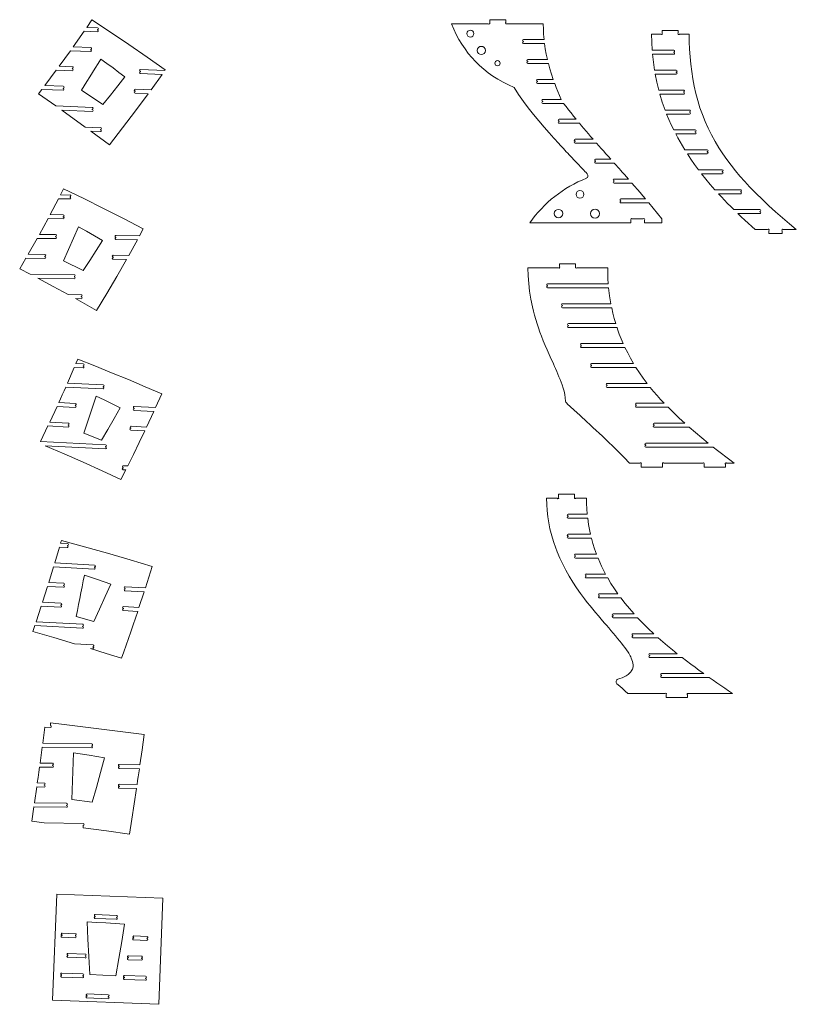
# Model space of a CAD drawing. Header units: millimetres. Extents: x -2409 to 2875, y -3055 to 3274.
# Tile 1 of 2: x -383 to 2540, y -3055 to 653. Entities that reach past the tile are written whole.
import ezdxf

# ---------------------------------------------------------------- set-up
doc = ezdxf.new("R2010")
doc.units = ezdxf.units.MM

msp = doc.modelspace()

# ---------------------------------------------------------------- linework, layer by layer
at = {"color": 7, "linetype": 'Continuous', "lineweight": 15}
for p, q in [((-111, 651.5), (-130.2, 623.4)), ((1380.7, 637.6), (1242.4, 637.6)), ((1386.2, 652.6), (1446.2, 652.6)), ((1386.2, 652.6), (1386.2, 641.2)), ((1446.2, 652.6), (1446.2, 642.2)), ((1587.6, 637.6), (1450.8, 637.6)), ((-140.3, 608.8), (-181.4, 550.5)), ((-140.3, 608.8), (-90.3, 606.8)), ((-89.7, 621.8), (-130.2, 623.4)), ((-90.1, 613.3), (-90, 615.3)), ((2029.9, 597.5), (1995.4, 597.5)), ((2034.8, 612.5), (2034.8, 601.8)), ((2034.8, 612.5), (2094.8, 612.5)), ((2094.8, 612.5), (2094.8, 601.7)), ((2136.8, 597.5), (2099.7, 597.5)), ((1513.2, 577.6), (1590.7, 577.6)), ((1513.2, 569.1), (1513.2, 571.1)), ((1592.4, 562.6), (1513.2, 562.6)), ((-191.8, 535.9), (-115.8, 532.8)), ((-115.2, 547.8), (-181.4, 550.5)), ((-115.6, 539.3), (-115.5, 541.3)), ((2078.7, 537.5), (1997.5, 537.5)), ((1998.6, 522.5), (2078.7, 522.5)), ((2078.7, 529), (2078.7, 531)), ((1529.5, 502.6), (1603.2, 502.6)), ((1529.5, 494.1), (1529.5, 496.1)), ((1606.9, 487.6), (1529.5, 487.6)), ((-245, 463), (-288.8, 404.7)), ((-245, 463), (-185.1, 460.5)), ((-184.5, 475.5), (-234.3, 477.6)), ((-184.8, 467), (-184.7, 469)), ((71.1, 450.1), (153.3, 446.7)), ((71.4, 458.6), (71.3, 456.6)), ((163.6, 461.3), (71.7, 465.1)), ((111.4, 388.4), (153.3, 446.7)), ((163.6, 461.3), (165, 463.3)), ((2087.8, 462.5), (2006.2, 462.5)), ((2008.8, 447.5), (2087.8, 447.5)), ((2087.8, 454), (2087.8, 456)), ((1565.4, 427.6), (1625.2, 427.6)), ((1565.4, 419.1), (1565.4, 421.1)), ((1630.6, 412.6), (1565.4, 412.6)), ((-299.9, 390.2), (-312.3, 374)), ((-312.3, 374), (-246.9, 328)), ((-299.9, 390.2), (-219.8, 386.9)), ((-219.2, 401.9), (-288.8, 404.7)), ((-219.5, 393.4), (-219.4, 395.4)), ((-150.7, 387.1), (-70.1, 333.8)), ((51.3, 375.8), (100.8, 373.8)), ((51.7, 384.3), (51.6, 382.3)), ((111.4, 388.4), (51.9, 390.8)), ((2116.1, 387.5), (2022.2, 387.5)), ((2026.3, 372.5), (2116.1, 372.5)), ((2116.1, 379), (2116.1, 381)), ((1585.5, 352.6), (1655.2, 352.6)), ((1585.5, 344.1), (1585.5, 346.1)), ((1664.3, 337.6), (1585.5, 337.6)), ((-109.3, 322.3), (-246.9, 328)), ((-224.5, 312), (-136.4, 248.4)), ((-224.5, 312), (-109.9, 307.3)), ((-109.6, 313.8), (-109.5, 315.8)), ((2137.9, 312.5), (2046.1, 312.5)), ((2051.9, 297.5), (2137.9, 297.5)), ((2137.9, 304), (2137.9, 306)), ((1647.5, 277.6), (1711.1, 277.6)), ((1647.5, 269.1), (1647.5, 271.1)), ((1723.4, 262.6), (1647.5, 262.6)), ((-78.5, 246), (-136.4, 248.4)), ((-114.7, 232.5), (-45.3, 181)), ((-114.7, 232.5), (-79.1, 231)), ((-78.8, 237.5), (-78.8, 239.5)), ((2159.4, 237.5), (2078.6, 237.5)), ((2086.2, 222.5), (2159.4, 222.5)), ((2159.4, 229), (2159.4, 231)), ((1707.7, 202.6), (1774.8, 202.6)), ((1707.7, 194.1), (1707.7, 196.1)), ((1788, 187.6), (1707.7, 187.6)), ((2204.8, 162.5), (2120.4, 162.5)), ((2204.8, 154), (2204.8, 156)), ((1784.4, 127.6), (1841.3, 127.6)), ((1784.4, 119.1), (1784.4, 121.1)), ((1854.7, 112.6), (1784.4, 112.6)), ((2129.9, 147.5), (2204.8, 147.5)), ((2261.3, 87.5), (2171.9, 87.5)), ((2261.3, 79), (2261.3, 81)), ((1854.3, 52.6), (1908, 52.6)), ((1854.3, 44.1), (1854.3, 46.1)), ((1921.1, 37.6), (1854.3, 37.6)), ((2183.4, 72.5), (2261.3, 72.5)), ((-217.5, 16.2), (-229.3, -7)), ((2330.6, 12.5), (2233.5, 12.5)), ((2330.6, 4), (2330.6, 6)), ((-237, -21.9), (-268.3, -81.5)), ((-237, -21.9), (-193.4, -22.4)), ((-193.2, -7.5), (-229.3, -7)), ((-193.3, -15.9), (-193.3, -14)), ((1879.8, -22.4), (1972.7, -22.4)), ((1879.8, -30.9), (1879.8, -28.9)), ((2247, -2.5), (2330.6, -2.5)), ((1985.3, -37.4), (1879.8, -37.4)), ((2402.9, -62.5), (2304.9, -62.5)), ((2402.9, -71), (2402.9, -69)), ((-276.3, -96.4), (-218.9, -97.1)), ((-218.8, -82.1), (-268.3, -81.5)), ((-218.9, -90.6), (-218.8, -88.6)), ((1917.6, -112.4), (1917.6, -101.8)), ((1922.4, -97.4), (1963.7, -97.4)), ((1968.5, -101.8), (1968.5, -112.4)), ((2034.2, -112.4), (2034.2, -97.4)), ((2320.3, -77.5), (2402.9, -77.5)), ((-161.4, -127.1), (-217.8, -255.5)), ((68.2, -160.8), (81.9, -135.3)), ((1536.7, -112.4), (1917.6, -112.4)), ((1968.5, -112.4), (2034.2, -112.4)), ((2432.1, -137.5), (2385.5, -137.5)), ((2436.9, -152.5), (2436.9, -141.9)), ((2486.9, -142.6), (2486.9, -152.5)), ((2539.9, -137.5), (2491, -137.5)), ((-317.1, -170.9), (-350.9, -230.5)), ((-317.1, -170.9), (-247.6, -171.8)), ((-247.5, -156.8), (-308.8, -156)), ((-247.6, -165.3), (-247.5, -163.3)), ((-20.6, -174.6), (60.2, -175.7)), ((-20.5, -166.1), (-20.5, -168.1)), ((68.2, -160.8), (-20.4, -159.6)), ((27.3, -235.2), (60.2, -175.7)), ((2436.9, -152.5), (2486.9, -152.5)), ((-359.5, -245.4), (-382.8, -285.2)), ((-359.5, -245.4), (-287.9, -246.3)), ((-287.7, -231.3), (-350.9, -230.5)), ((-287.8, -239.8), (-287.8, -237.8)), ((-217.8, -255.5), (-144.4, -291.3)), ((-31.4, -249.5), (19, -250.1)), ((-31.3, -241), (-31.3, -243)), ((27.3, -235.2), (-31.2, -234.5)), ((-382.8, -285.2), (-343.7, -305.6)), ((1644.5, -281.8), (1530.1, -281.8)), ((1649.2, -266.8), (1649.2, -277.3)), ((1649.2, -266.8), (1709.2, -266.8)), ((1709.2, -266.8), (1709.2, -277.5)), ((1830.1, -281.8), (1714, -281.8)), ((-177.1, -307.7), (-343.7, -305.6)), ((-314.5, -320.9), (-177.3, -322.7)), ((-177.2, -316.2), (-177.2, -314.2)), ((1832.4, -341.8), (1603.9, -341.8)), ((1603.9, -348.3), (1603.9, -350.3)), ((1603.9, -356.8), (1833.7, -356.8)), ((-151.2, -383), (-200.5, -382.4)), ((-172.6, -397.7), (-93.6, -442)), ((-172.6, -397.7), (-151.4, -398)), ((-151.3, -391.5), (-151.3, -389.5)), ((1842.2, -416.8), (1659.4, -416.8)), ((1659.4, -423.3), (1659.4, -425.3)), ((1659.4, -431.8), (1845.1, -431.8)), ((1860.4, -491.8), (1682.6, -491.8)), ((1682.6, -498.3), (1682.6, -500.3)), ((1682.6, -506.8), (1865.2, -506.8)), ((1888.3, -566.8), (1730.8, -566.8)), ((1730.8, -573.3), (1730.8, -575.3)), ((1730.8, -581.8), (1895.2, -581.8)), ((-164.6, -625.5), (-171.6, -642.3)), ((-177.8, -657), (-203.1, -715.8)), ((-177.8, -657), (-144.4, -658.7)), ((-143.6, -643.7), (-171.6, -642.3)), ((-144.1, -652.2), (-144, -650.2)), ((1927.3, -641.8), (1769.4, -641.8)), ((1769.4, -648.3), (1769.4, -650.3)), ((1769.4, -656.8), (1936.6, -656.8)), ((-209.5, -730.5), (-69.3, -737.6)), ((-68.5, -722.6), (-203.1, -715.8)), ((-69, -731.1), (-68.9, -729.1)), ((1978.5, -716.8), (1828.1, -716.8)), ((1828.1, -723.3), (1828.1, -725.3)), ((1828.1, -731.8), (1990.3, -731.8)), ((-94.9, -764.8), (-141.2, -904.2)), ((128.6, -807.7), (151.8, -756.2)), ((-242.4, -803.9), (-269.6, -862.6)), ((-242.4, -803.9), (-173.8, -807.4)), ((-173.1, -792.4), (-235.7, -789.2)), ((-173.5, -800.9), (-173.4, -798.9)), ((48, -810.2), (47.9, -812.2)), ((128.6, -807.7), (48.3, -803.7)), ((2042.8, -791.8), (1937.8, -791.8)), ((1937.8, -798.3), (1937.8, -800.3)), ((1937.8, -806.8), (2057.2, -806.8)), ((47.6, -818.6), (122, -822.4)), ((94.8, -881.1), (122, -822.4)), ((-276.5, -877.3), (-304.7, -935.9)), ((-276.5, -877.3), (-200.7, -881.1)), ((-200, -866.1), (-269.6, -862.6)), ((-200.4, -874.6), (-200.3, -872.6)), ((35.7, -884.6), (35.6, -886.6)), ((94.8, -881.1), (36, -878.1)), ((2119.9, -866.8), (2004.4, -866.8)), ((2004.4, -873.3), (2004.4, -875.3)), ((2004.4, -881.8), (2136.8, -881.8)), ((-141.2, -904.2), (-75.5, -930.6)), ((35.3, -893.1), (87.9, -895.8)), ((-59.4, -948.4), (-304.7, -935.9)), ((-287.3, -951.8), (-60.2, -963.4)), ((-59.9, -956.9), (-59.8, -954.9)), ((2208.7, -941.8), (1973.4, -941.8)), ((1973.4, -948.3), (1973.4, -950.3)), ((1973.4, -956.8), (2227.6, -956.8)), ((6.7, -1033.3), (6.6, -1035.3)), ((23.6, -1027.7), (7.1, -1026.9)), ((1951.8, -1016.8), (1912.2, -1016.8)), ((1956.6, -1031.8), (1956.6, -1021.2)), ((1956.6, -1031.8), (2036.6, -1031.8)), ((2036.6, -1020.5), (2036.6, -1031.8)), ((2187.9, -1016.8), (2042, -1016.8)), ((2193, -1031.8), (2193, -1020.9)), ((2193, -1031.8), (2273, -1031.8)), ((2273, -1021.6), (2273, -1031.8)), ((2306.3, -1016.8), (2277.4, -1016.8)), ((-2.2, -1078.4), (16.2, -1042.3)), ((6.3, -1041.8), (16.2, -1042.3)), ((1645.5, -1134.6), (1645.5, -1146)), ((1645.5, -1134.6), (1705.5, -1134.6)), ((1705.5, -1134.6), (1705.5, -1145.1)), ((1640, -1149.6), (1600.4, -1149.6)), ((1750.4, -1149.6), (1710.2, -1149.6)), ((1753.2, -1209.6), (1681.1, -1209.6)), ((1681.1, -1216.1), (1681.1, -1218.1)), ((1681.1, -1224.6), (1754.9, -1224.6)), ((1765.4, -1284.6), (1681.1, -1284.6)), ((1681.1, -1291.1), (1681.1, -1293.1)), ((-233.4, -1333.6), (-250.9, -1392.7)), ((-233.4, -1333.6), (-203.6, -1335.3)), ((-226.1, -1308.5), (-229.1, -1318.8)), ((-202.8, -1320.3), (-229.1, -1318.8)), ((-203.3, -1328.8), (-203.2, -1326.8)), ((1681.1, -1299.6), (1769.1, -1299.6)), ((1788, -1359.6), (1708.7, -1359.6)), ((1708.7, -1366.1), (1708.7, -1368.1)), ((-255.4, -1407.5), (-273.5, -1466.6)), ((-255.4, -1407.5), (-101.9, -1416)), ((-101.1, -1401.1), (-250.9, -1392.7)), ((-101.5, -1409.5), (-101.4, -1407.5)), ((1708.7, -1374.6), (1793.8, -1374.6)), ((1822, -1434.6), (1748.7, -1434.6)), ((1748.7, -1441.1), (1748.7, -1443.1)), ((-278.1, -1481.4), (-296.8, -1540.4)), ((-278.1, -1481.4), (-218.1, -1484.7)), ((-217.3, -1469.7), (-273.5, -1466.6)), ((-217.7, -1478.2), (-217.6, -1476.2)), ((90.2, -1486.8), (14, -1482.6)), ((1748.7, -1449.6), (1830.3, -1449.6)), ((13.2, -1497.5), (85.4, -1501.6)), ((13.7, -1489.1), (13.6, -1491.1)), ((66.1, -1560.6), (85.4, -1501.6)), ((1868.7, -1509.6), (1798.6, -1509.6)), ((1798.6, -1516.1), (1798.6, -1518.1)), ((-301.5, -1555.2), (-320.9, -1614.2)), ((-301.5, -1555.2), (-228.5, -1559.2)), ((-227.6, -1544.2), (-296.8, -1540.4)), ((-228.1, -1552.7), (-228, -1550.7)), ((1798.6, -1524.6), (1879.7, -1524.6)), ((6.8, -1572.3), (61.2, -1575.3)), ((7.3, -1563.8), (7.2, -1565.8)), ((66.1, -1560.6), (7.7, -1557.3)), ((1929.1, -1584.6), (1850.2, -1584.6)), ((1850.2, -1591.1), (1850.2, -1593.1)), ((-325.8, -1628.9), (-333.3, -1651.1)), ((-325.8, -1628.9), (-146.5, -1638.9)), ((-145.7, -1623.9), (-320.9, -1614.2)), ((-170, -1594.6), (-104.4, -1613.3)), ((-146.1, -1632.4), (-146, -1630.4)), ((1850.2, -1599.6), (1942.8, -1599.6)), ((2003.5, -1659.6), (1925.1, -1659.6)), ((1925.1, -1666.1), (1925.1, -1668.1)), ((-106.5, -1701.2), (-176.3, -1697.3)), ((1925.1, -1674.6), (2020, -1674.6)), ((-115.9, -1715.7), (-107.3, -1716.2)), ((-107, -1709.7), (-106.8, -1707.7)), ((2091.5, -1734.6), (1988.2, -1734.6)), ((1988.2, -1741.1), (1988.2, -1743.1)), ((1988.2, -1749.6), (2110.6, -1749.6)), ((2191.3, -1809.6), (2033, -1809.6)), ((2033, -1816.1), (2033, -1818.1)), ((2033, -1824.6), (2212.4, -1824.6)), ((2045.4, -1884.6), (1905.7, -1884.6)), ((2050.5, -1899.6), (2050.5, -1888.6)), ((2130.5, -1889.9), (2130.5, -1899.6)), ((2299.5, -1884.6), (2134.2, -1884.6)), ((2050.5, -1899.6), (2130.5, -1899.6)), ((-267.1, -2005.6), (-267, -1995.4)), ((-288.5, -2011.7), (-296.3, -2071.6)), ((-288.5, -2011.7), (-267.3, -2012.1)), ((-111.7, -2074.7), (-296.3, -2071.6)), ((-298.2, -2086.5), (-306.2, -2146.4)), ((-298.2, -2086.5), (-111.9, -2089.7)), ((-111.8, -2083.2), (-111.8, -2081.2)), ((-258.8, -2147.2), (-306.2, -2146.4)), ((-308.3, -2161.4), (-259, -2162.2)), ((-258.9, -2155.7), (-258.9, -2153.7)), ((-8.4, -2166.5), (67.7, -2167.8)), ((-8.2, -2158), (-8.3, -2160)), ((69.9, -2152.8), (-8.1, -2151.5)), ((-290, -2221.7), (-316.5, -2221.2)), ((-318.6, -2236.2), (-327.2, -2296.1)), ((-318.6, -2236.2), (-290.3, -2236.7)), ((-290.2, -2230.2), (-290.2, -2228.2)), ((-7.8, -2241.5), (56.7, -2242.6)), ((-7.6, -2233), (-7.7, -2235)), ((58.9, -2227.6), (-7.5, -2226.5)), ((-206.6, -2298.1), (-327.2, -2296.1)), ((-186.4, -2283.9), (-110.3, -2294.2)), ((-329.4, -2311), (-337.5, -2365.9)), ((-329.4, -2311), (-206.9, -2313.1)), ((-206.7, -2306.6), (-206.7, -2304.6)), ((-337.5, -2365.9), (-291, -2371.7)), ((-143.6, -2374.2), (-291, -2371.7)), ((-143.8, -2390.6), (-143.7, -2380.7)), ((-258.9, -3039.5), (-243.6, -2639.8)), ((-243.6, -2639.8), (156.1, -2655.2)), ((156.1, -2655.2), (140.8, -3054.9)), ((-98.9, -2731.8), (-18.9, -2734.9)), ((-98.6, -2723.4), (-98.6, -2725.4)), ((-18.4, -2719.9), (-98.3, -2716.9)), ((-18.7, -2728.4), (-18.6, -2726.4)), ((-223.7, -2802.1), (-173.7, -2804)), ((-223.3, -2793.6), (-223.4, -2795.6)), ((-173.1, -2789), (-223.1, -2787.1)), ((-173.4, -2797.5), (-173.4, -2795.5)), ((46, -2812.5), (96, -2814.4)), ((46.3, -2804), (46.3, -2806)), ((96.6, -2799.4), (46.6, -2797.5)), ((96.2, -2807.9), (96.3, -2805.9)), ((-201.8, -2878), (-136.1, -2880.5)), ((-201.5, -2869.5), (-201.6, -2871.5)), ((-135.5, -2865.5), (-201.3, -2863)), ((-135.9, -2874), (-135.8, -2872)), ((25.8, -2886.8), (75.8, -2888.7)), ((26.2, -2878.3), (26.1, -2880.3)), ((76.4, -2873.7), (26.4, -2871.8)), ((76, -2882.2), (76.1, -2880.2)), ((-225.5, -2952.1), (-145.5, -2955.2)), ((-225.2, -2943.7), (-225.2, -2945.6)), ((-145, -2940.2), (-224.9, -2937.2)), ((-145.3, -2948.7), (-145.2, -2946.7)), ((10.7, -2961.2), (90.6, -2964.3)), ((11, -2952.7), (11, -2954.7)), ((91.2, -2949.3), (11.3, -2946.2)), ((90.9, -2957.8), (91, -2955.8)), ((140.8, -3054.9), (-258.9, -3039.5)), ((-129.8, -3030.9), (-49.8, -3034)), ((-129.4, -3022.4), (-129.5, -3024.4)), ((-49.3, -3019), (-129.2, -3015.9)), ((-49.6, -3027.5), (-49.5, -3025.5))]:
    msp.add_line(p, q, dxfattribs=at)
at = {"color": 7, "linetype": 'Continuous', "lineweight": 15, "flags": 128}
for points in [[(165, 463.3), (96.6, 511.4), (27.9, 558.8), (-41.4, 605.5), (-111, 651.5)], [(1242.4, 637.6), (1250.8, 617.1), (1260.1, 597.3), (1270.3, 578.3), (1281.3, 559.9), (1293.1, 542.3), (1305.6, 525.8), (1318.8, 509.9), (1332.9, 494.8), (1347.7, 480.3), (1363.8, 466.3), (1380.6, 453.1), (1398.3, 440.5), (1416.9, 428.7), (1436.3, 417.7), (1456.5, 407.4), (1477.6, 397.8)], [(1590.7, 577.6), (1589, 597.5), (1588, 617.5), (1587.6, 637.6)], [(1995.4, 597.5), (1995.9, 567.4), (1997.5, 537.5)], [(2539.9, -137.5), (2513.8, -115.8), (2487.8, -93.6), (2462.2, -71.1), (2436.9, -48.3), (2412.2, -25), (2387.8, -1.1), (2363.8, 23.5), (2345.8, 43), (2328, 63.2), (2311.1, 83.4), (2294.4, 104.5), (2278.6, 125.6), (2263.3, 147.6), (2248.9, 169.8), (2234.4, 194.1), (2220.9, 218.6), (2208.4, 243.7), (2197, 269.3), (2186.7, 295.1), (2177.4, 321.3), (2169.2, 347.8), (2162, 374.8), (2155.8, 401.8), (2150.5, 429.5), (2146.2, 457), (2142.7, 485.2), (2140.1, 512.9), (2138.2, 541.2), (2137.2, 569.2), (2136.8, 597.5)], [(1603.2, 502.6), (1599, 522.5), (1595.3, 542.5), (1592.4, 562.6)], [(-191.8, 535.9), (-213, 506.6), (-234.3, 477.6)], [(1998.6, 522.5), (2000.7, 502.4), (2003.2, 482.5), (2006.2, 462.5)], [(-76.9, 504.4), (-87.7, 487.1), (-98.3, 470.2), (-108.6, 453.7), (-119.1, 437.1), (-129.8, 420.1), (-140.4, 403.4), (-150.7, 387.1)], [(13.3, 437.2), (-9.3, 454.3), (-31.6, 471.1), (-54.4, 487.9), (-76.9, 504.4)], [(1625.2, 427.6), (1618.5, 447.5), (1612.4, 467.6), (1606.9, 487.6)], [(2008.8, 447.5), (2014.9, 417.3), (2022.2, 387.5)], [(-70.1, 333.8), (-41.5, 368.6), (-13.7, 403.1), (13.3, 437.2)], [(1655.2, 352.6), (1648.7, 367.4), (1642.5, 382.3), (1636.3, 397.7), (1630.6, 412.6)], [(-45.3, 181), (4.3, 245), (52.8, 308.9), (100.8, 373.8)], [(1477.6, 397.8), (1494.5, 371.2), (1512.6, 345.2), (1531.1, 320.2), (1550.7, 295.3), (1570.5, 271.3), (1590.8, 247.5), (1609.2, 226.6), (1627.7, 206.1), (1646.1, 186), (1651.6, 179.9), (1657.4, 173.7), (1663.2, 167.5), (1668.7, 161.6), (1674.3, 155.6), (1679.8, 149.7), (1685.3, 143.9), (1691.2, 137.6), (1694.1, 134.5), (1697.2, 131.2), (1700.5, 127.7), (1703.9, 124.1), (1706.7, 121.1), (1709.3, 118.4), (1713, 114.4), (1717.5, 109.6), (1722.5, 104.4), (1726.8, 99.8), (1731.2, 95.1), (1734.9, 91.2), (1739.8, 86.1), (1744.3, 81.3), (1748.5, 76.7), (1753.3, 71.6)], [(2026.3, 372.5), (2035.6, 342.3), (2046.1, 312.5)], [(1711.1, 277.6), (1701.6, 289.2), (1692, 301.4), (1682.8, 313.2), (1673.4, 325.4), (1664.3, 337.6)], [(2051.9, 297.5), (2060.3, 277.1), (2069.2, 257.2), (2078.6, 237.5)], [(1774.8, 202.6), (1765.9, 212.8), (1757.3, 222.7), (1748.9, 232.5), (1740.2, 242.7), (1731.8, 252.6), (1723.4, 262.6)], [(2086.2, 222.5), (2094.3, 207.4), (2102.6, 192.3), (2111.4, 177.3), (2120.4, 162.5)], [(1841.3, 127.6), (1832.5, 137.5), (1823.3, 147.7), (1814, 158.2), (1805.5, 167.8), (1797, 177.4), (1788, 187.6)], [(1908, 52.6), (1900.3, 61.3), (1893.3, 69.3), (1885.8, 77.7), (1877.9, 86.5), (1874.3, 90.6), (1870.8, 94.5), (1867.2, 98.7), (1863.2, 103.1), (1859.1, 107.7), (1854.7, 112.6)], [(2129.9, 147.5), (2143.4, 127.1), (2157.3, 107.3), (2171.9, 87.5)], [(1972.7, -22.4), (1962.6, -10.4), (1952.1, 1.8), (1942, 13.6), (1931.5, 25.7), (1921.1, 37.6)], [(2183.4, 72.5), (2199.7, 52.1), (2216.3, 32.2), (2233.5, 12.5)], [(81.9, -135.3), (7.8, -96.3), (-67, -58), (-141.9, -20.6), (-217.5, 16.2)], [(2247, -2.5), (2258.2, -14.7), (2269.7, -26.8), (2281.5, -39.1), (2293.1, -50.7), (2304.9, -62.5)], [(2034.2, -97.4), (2018, -77.1), (2001.7, -57.1), (1985.3, -37.4)], [(-276.3, -96.4), (-292.4, -126.2), (-308.8, -156)], [(2320.3, -77.5), (2333, -89.6), (2346, -101.7), (2359.3, -114), (2372.3, -125.7), (2385.5, -137.5)], [(-71.1, -179), (-101.5, -161.1), (-131.6, -143.8), (-161.4, -127.1)], [(-144.4, -291.3), (-119.3, -253.6), (-94.8, -216.2), (-71.1, -179)], [(-93.6, -442), (-55.3, -378.5), (-17.7, -314.5), (19, -250.1)], [(1530.1, -281.8), (1530.8, -311.5), (1532.8, -341), (1536.1, -370.2), (1540.8, -399.3), (1546.7, -428.2), (1550.6, -444.4), (1554.8, -460.4), (1559.5, -476.4), (1564.4, -492.2), (1569.7, -508.2), (1575.2, -523.7), (1581.2, -539.5), (1587.8, -556.5), (1595, -573.9), (1602.3, -590.9), (1609.7, -607.7), (1613.7, -616.7), (1617.5, -625.2), (1621.8, -634.7), (1625.8, -643.5), (1630, -652.9), (1633.7, -661.3), (1638.3, -671.7), (1642.6, -681.8), (1646.8, -691.7), (1651, -702.2), (1655, -712.5), (1658.6, -722.7), (1662.4, -734.5), (1665.8, -746.7), (1668.5, -758.7), (1670.4, -771), (1671.3, -783.5)], [(1832.4, -341.8), (1831.1, -322), (1830.4, -302), (1830.1, -281.8)], [(-314.5, -320.9), (-257.3, -351.5), (-200.5, -382.4)], [(1842.2, -416.8), (1837.3, -387), (1833.7, -356.8)], [(1860.4, -491.8), (1854.7, -472), (1849.6, -451.9), (1845.1, -431.8)], [(1888.3, -566.8), (1880.8, -549.2), (1873.8, -531.4), (1867.4, -513.3), (1865.2, -506.8)], [(1927.3, -641.8), (1916.1, -622.5), (1905.3, -602.3), (1895.2, -581.8)], [(151.8, -756.2), (89.3, -729.3), (26.1, -702.6), (-37.2, -676.5), (-100.5, -650.9), (-164.6, -625.5)], [(1978.5, -716.8), (1963.8, -697.1), (1949.9, -677.3), (1936.6, -656.8)], [(-209.5, -730.5), (-216, -745.2), (-222.6, -759.9), (-229.1, -774.5), (-235.7, -789.2)], [(2042.8, -791.8), (2029.2, -777.2), (2016.1, -762.5), (2003, -747.2), (1990.3, -731.8)], [(-4.2, -808.6), (-34.7, -793.4), (-64.9, -778.8), (-94.9, -764.8)], [(-75.5, -930.6), (-51, -889.9), (-27.2, -849.2), (-4.2, -808.6)], [(1674.5, -790.7), (1680.4, -796.1), (1687.1, -802.1), (1692.5, -807.1), (1699.9, -813.8), (1705.6, -819), (1712.1, -824.9), (1717.9, -830.2), (1722.4, -834.4), (1727.3, -838.9), (1732.1, -843.2), (1736.5, -847.3), (1741.6, -852), (1746.6, -856.5), (1751.4, -861), (1763.1, -871.7), (1774.7, -882.5), (1786.7, -893.7), (1798.2, -904.5), (1810, -915.6), (1830.7, -935.4), (1851.5, -955.6), (1871.8, -975.7), (1892.1, -996.1), (1912.2, -1016.8)], [(2119.9, -866.8), (2098.6, -847.3), (2077.4, -827), (2057.2, -806.8)], [(2208.7, -941.8), (2184.4, -922.2), (2160.5, -902.2), (2136.8, -881.8)], [(23.6, -1027.7), (45.3, -984), (66.8, -939.8), (87.9, -895.8)], [(-287.3, -951.8), (-215.4, -982.6), (-144.2, -1013.9), (-72.8, -1045.9), (-2.2, -1078.4)], [(2306.3, -1016.8), (2290.3, -1004.9), (2274.6, -993.1), (2258.9, -981.1), (2243.1, -969), (2227.6, -956.8)], [(1600.4, -1149.6), (1600.9, -1172.8), (1602.4, -1195.9), (1604.8, -1218.8), (1608.3, -1241.6), (1612.8, -1264.1), (1617, -1281.8), (1621.8, -1299.3), (1627.2, -1316.6), (1633.2, -1333.9), (1639.8, -1351.1), (1649.8, -1374.5), (1660.9, -1398), (1672.7, -1420.4), (1685.6, -1443), (1699, -1464.8), (1713.2, -1486.3), (1728, -1507.4), (1743.4, -1528.2), (1753.3, -1541.3), (1763.6, -1554.3), (1774, -1567.2), (1784.4, -1579.8), (1795.1, -1592.5), (1805.8, -1605.2), (1816.7, -1617.9), (1825.2, -1627.7), (1833.8, -1637.6), (1842.3, -1647.5), (1850.8, -1657.3), (1859.2, -1667.2), (1867.6, -1677.2), (1875.8, -1687.2), (1882.4, -1695.3), (1888.8, -1703.6), (1895, -1711.8), (1901, -1720.2), (1906.6, -1728.8), (1909.4, -1733.2), (1912, -1737.6), (1914.5, -1742.2), (1916.9, -1746.7), (1919, -1751.4), (1921.5, -1757.6), (1923.5, -1763.6), (1924.9, -1770.1), (1925.6, -1776.4), (1925.5, -1782.8), (1924.3, -1789.2), (1922.9, -1793.2), (1921.1, -1797), (1918.7, -1800.8), (1916.9, -1803.2), (1914.8, -1805.6), (1912.5, -1808), (1909.9, -1810.2), (1906.7, -1812.8), (1903.2, -1815.3), (1899.3, -1817.7), (1891.9, -1821.7), (1884.1, -1825.2), (1876.1, -1828.3), (1868.5, -1830.9)], [(1753.2, -1209.6), (1751.6, -1189.7), (1750.7, -1169.7), (1750.4, -1149.6)], [(1765.4, -1284.6), (1762.8, -1272.8), (1758.4, -1248.8), (1754.9, -1224.6)], [(115.7, -1405.8), (32.3, -1381.1), (-52.4, -1356.7), (-138.6, -1332.5), (-226.1, -1308.5)], [(1788, -1359.6), (1781, -1339.9), (1774.7, -1319.9), (1769.1, -1299.6)], [(90.2, -1486.8), (103, -1446.5), (115.7, -1405.8)], [(1822, -1434.6), (1814.3, -1419.7), (1807.1, -1404.8), (1800.2, -1389.8), (1793.8, -1374.6)], [(-139.1, -1438.6), (-143.5, -1460.2), (-148, -1482.4), (-152.5, -1505.1), (-156.9, -1527.2), (-161.2, -1549.1), (-165.6, -1571.5), (-170, -1594.6)], [(-40, -1472.6), (-89.7, -1455), (-139.1, -1438.6)], [(-104.4, -1613.3), (-82.2, -1566.4), (-60.7, -1519.5), (-40, -1472.6)], [(1868.7, -1509.6), (1855.3, -1490), (1842.3, -1469.9), (1830.3, -1449.6)], [(1929.1, -1584.6), (1912, -1565.1), (1895.6, -1545.1), (1879.7, -1524.6)], [(0.1, -1751.9), (8.9, -1727.2), (17.8, -1702.3), (26.6, -1677.2), (35.3, -1651.9), (44, -1626.5), (52.7, -1600.9), (61.2, -1575.3)], [(2003.5, -1659.6), (1982.9, -1640.2), (1962.6, -1620.1), (1942.8, -1599.6)], [(-333.3, -1651.1), (-254.2, -1674.1), (-176.3, -1697.3)], [(2091.5, -1734.6), (2073.4, -1720), (2055.4, -1705.1), (2037.6, -1690), (2020, -1674.6)], [(-115.9, -1715.7), (-57.6, -1733.7), (0.1, -1751.9)], [(2191.3, -1809.6), (2174.9, -1797.8), (2158.7, -1785.9), (2142.6, -1774), (2126.5, -1761.9), (2110.6, -1749.6)], [(1865, -1847.9), (1875.2, -1857), (1885.3, -1866), (1895.5, -1875.3), (1905.7, -1884.6)], [(2299.5, -1884.6), (2284.8, -1874.6), (2270.5, -1864.9), (2255.7, -1854.8), (2241.3, -1844.8), (2226.8, -1834.7), (2212.4, -1824.6)], [(85.9, -2039.2), (36, -2032.7), (-14.2, -2026.3), (-65, -2019.9), (-115.6, -2013.7), (-165.6, -2007.6), (-216.1, -2001.5), (-267, -1995.4)], [(69.9, -2152.8), (77.9, -2096.4), (85.9, -2039.2)], [(-179.9, -2107.6), (-181.4, -2142.5), (-182.9, -2177.8), (-184.2, -2213.1), (-185.3, -2248.2), (-186.4, -2283.9)], [(-63.4, -2126.7), (-121.6, -2116.6), (-179.9, -2107.6)], [(-110.3, -2294.2), (-93.9, -2238.4), (-78.3, -2182.6), (-63.4, -2126.7)], [(-308.3, -2161.4), (-310.9, -2180.8), (-313.7, -2201.1), (-316.5, -2221.2)], [(58.9, -2227.6), (61.1, -2212.7), (63.3, -2197.8), (65.5, -2182.8), (67.7, -2167.8)], [(29.9, -2414), (38.9, -2357.7), (47.8, -2300.6), (56.7, -2242.6)], [(-143.8, -2390.6), (-56.4, -2402.2), (29.9, -2414)], [(-128.8, -2744.5), (-93.5, -2746.3), (-58.8, -2748.3), (-23.6, -2750.7), (11.2, -2753.3)], [(-119.5, -2942.1), (-123.2, -2875.4), (-126.3, -2809.5), (-128.8, -2744.5)], [(11.2, -2753.3), (1, -2818), (-10, -2882.8), (-21.6, -2947.9)], [(-21.6, -2947.9), (-70.4, -2945.2), (-119.5, -2942.1)]]:
    msp.add_lwpolyline(points, dxfattribs=at)
at = {"color": 7, "linetype": 'Continuous', "lineweight": 15}
for centre, radius in [((1313.5, 600.3), 13), ((1354.5, 536.7), 15.6), ((1415.3, 488.7), 9.89), ((1725.8, -5), 14.8), ((1645.1, -77.6), 16), ((1782.4, -77.6), 17.1)]:
    msp.add_circle(centre, radius, dxfattribs=at)
for centre, radius, start, end in [((1383.4, 639.4), 3.25, 213.05, 33.05), ((1448.5, 639.9), 3.25, 135.4657, 315.4657), ((-90.2, 610), 3.25, 267.6615, 87.6615), ((-89.9, 618.5), 3.25, 267.6615, 87.6615), ((2032.4, 599.7), 3.25, 221.7293, 41.7293), ((2097.3, 599.6), 3.25, 139.1176, 319.1176), ((1513.2, 574.4), 3.25, 90, 270), ((1513.2, 565.9), 3.25, 90, 270), ((-115.7, 536), 3.25, 267.6615, 87.6615), ((-115.4, 544.5), 3.25, 267.6615, 87.6615), ((2078.7, 534.2), 3.25, 270, 90), ((2078.7, 525.7), 3.25, 270, 90), ((1529.5, 499.4), 3.25, 90, 270), ((1529.5, 490.9), 3.25, 90, 270), ((-185, 463.8), 3.25, 267.6615, 87.6615), ((-184.6, 472.3), 3.25, 267.6615, 87.6615), ((71.2, 453.3), 3.25, 87.6615, 267.6615), ((71.5, 461.8), 3.25, 87.6615, 267.6615), ((2087.8, 459.2), 3.25, 270, 90), ((2087.8, 450.7), 3.25, 270, 90), ((1565.4, 424.4), 3.25, 90, 270), ((1565.4, 415.9), 3.25, 90, 270), ((-219.7, 390.1), 3.25, 267.6615, 87.6615), ((-219.3, 398.6), 3.25, 267.6615, 87.6615), ((51.4, 379.1), 3.25, 87.6615, 267.6615), ((51.8, 387.6), 3.25, 87.6615, 267.6615), ((2116.1, 384.2), 3.25, 270, 90), ((2116.1, 375.7), 3.25, 270, 90), ((1585.5, 349.4), 3.25, 90, 270), ((1585.5, 340.9), 3.25, 90, 270), ((-109.8, 310.6), 3.25, 267.6615, 87.6615), ((-109.4, 319.1), 3.25, 267.6615, 87.6615), ((2137.9, 309.2), 3.25, 270, 90), ((2137.9, 300.7), 3.25, 270, 90), ((1647.5, 274.4), 3.25, 90, 270), ((1647.5, 265.9), 3.25, 90, 270), ((-79, 234.3), 3.25, 267.6615, 87.6615), ((-78.6, 242.8), 3.25, 267.6615, 87.6615), ((2159.4, 234.2), 3.25, 270, 90), ((2159.4, 225.7), 3.25, 270, 90), ((1707.7, 199.4), 3.25, 90, 270), ((1707.7, 190.9), 3.25, 90, 270), ((2204.8, 159.2), 3.25, 270, 90), ((2204.8, 150.7), 3.25, 270, 90), ((1784.4, 124.4), 3.25, 90, 270), ((1784.4, 115.9), 3.25, 90, 270), ((2261.3, 84.2), 3.25, 270, 90), ((2261.3, 75.7), 3.25, 270, 90), ((1924, -384.7), 473.4, 111.5952, 144.8877), ((1746, 64.8), 10, 291.5952, 43.1967), ((1854.3, 49.4), 3.25, 90, 270), ((1854.3, 40.9), 3.25, 90, 270), ((2330.6, 9.2), 3.25, 270, 90), ((2330.6, 0.7), 3.25, 270, 90), ((-193.4, -19.2), 3.25, 269.2791, 89.2791), ((-193.3, -10.7), 3.25, 269.2791, 89.2791), ((1879.8, -25.6), 3.25, 90, 270), ((1879.8, -34.1), 3.25, 90, 270), ((2402.9, -65.8), 3.25, 270, 90), ((2402.9, -74.3), 3.25, 270, 90), ((-218.9, -93.9), 3.25, 269.2791, 89.2791), ((-218.8, -85.4), 3.25, 269.2791, 89.2791), ((1920, -99.6), 3.25, 42.4619, 222.4619), ((1966.1, -99.6), 3.25, 316.9957, 136.9957), ((2434.5, -139.7), 3.25, 317.133, 137.133), ((2488.9, -140), 3.25, 50.9854, 230.9854), ((-247.6, -168.5), 3.25, 269.2791, 89.2791), ((-247.5, -160), 3.25, 269.2791, 89.2791), ((-20.6, -171.4), 3.25, 89.2791, 269.2791), ((-20.5, -162.9), 3.25, 89.2791, 269.2791), ((-287.9, -243), 3.25, 269.2791, 89.2791), ((-287.8, -234.5), 3.25, 269.2791, 89.2791), ((-31.3, -246.3), 3.25, 89.2791, 269.2791), ((-31.2, -237.8), 3.25, 89.2791, 269.2791), ((1646.9, -279.6), 3.25, 223.8173, 43.8173), ((1711.6, -279.7), 3.25, 137.8588, 317.8588), ((-177.3, -319.4), 3.25, 269.2791, 89.2791), ((-177.2, -310.9), 3.25, 269.2791, 89.2791), ((1603.9, -345.1), 3.25, 90, 270), ((1603.9, -353.6), 3.25, 90, 270), ((-151.4, -394.8), 3.25, 269.2791, 89.2791), ((-151.3, -386.3), 3.25, 269.2791, 89.2791), ((1659.4, -420.1), 3.25, 90, 270), ((1659.4, -428.6), 3.25, 90, 270), ((1682.6, -495.1), 3.25, 90, 270), ((1682.6, -503.6), 3.25, 90, 270), ((1730.8, -570.1), 3.25, 90, 270), ((1730.8, -578.6), 3.25, 90, 270), ((-144.2, -655.4), 3.25, 267.0913, 87.0913), ((-143.8, -647), 3.25, 267.0913, 87.0913), ((1769.4, -645.1), 3.25, 90, 270), ((1769.4, -653.6), 3.25, 90, 270), ((-69.1, -734.4), 3.25, 267.0913, 87.0913), ((-68.7, -725.9), 3.25, 267.0913, 87.0913), ((1828.1, -720.1), 3.25, 90, 270), ((1828.1, -728.6), 3.25, 90, 270), ((-173.7, -804.1), 3.25, 267.0913, 87.0913), ((-173.2, -795.7), 3.25, 267.0913, 87.0913), ((47.7, -815.4), 3.25, 87.0913, 267.0913), ((48.2, -806.9), 3.25, 87.0913, 267.0913), ((1681.3, -783.3), 10, 181.0797, 227.6125), ((1937.8, -795.1), 3.25, 90, 270), ((1937.8, -803.6), 3.25, 90, 270), ((-200.6, -877.9), 3.25, 267.0913, 87.0913), ((-200.1, -869.4), 3.25, 267.0913, 87.0913), ((35.4, -889.9), 3.25, 87.0913, 267.0913), ((35.9, -881.4), 3.25, 87.0913, 267.0913), ((2004.4, -870.1), 3.25, 90, 270), ((2004.4, -878.6), 3.25, 90, 270), ((-60, -960.1), 3.25, 267.0913, 87.0913), ((-59.6, -951.6), 3.25, 267.0913, 87.0913), ((1973.4, -945.1), 3.25, 90, 270), ((1973.4, -953.6), 3.25, 90, 270), ((6.5, -1038.6), 3.25, 87.0909, 267.0911), ((6.9, -1030.1), 3.25, 87.0909, 267.0909), ((1954.2, -1019), 3.25, 317.8311, 137.8311), ((2039.3, -1018.7), 3.25, 34.1515, 214.1515), ((2190.4, -1018.9), 3.25, 321.198, 141.198), ((2275.2, -1019.2), 3.25, 47.1826, 227.1826), ((1642.7, -1147.8), 3.25, 213.4882, 33.4882), ((1707.8, -1147.3), 3.25, 136.4647, 316.4647), ((1681.1, -1212.8), 3.25, 90, 270), ((1681.1, -1221.3), 3.25, 90, 270), ((1681.1, -1287.8), 3.25, 90, 270), ((1681.1, -1296.3), 3.25, 90, 270), ((-203.5, -1332), 3.25, 266.8184, 86.8184), ((-203, -1323.5), 3.25, 266.8184, 86.8184), ((1708.7, -1362.8), 3.25, 90, 270), ((1708.7, -1371.3), 3.25, 90, 270), ((-101.3, -1404.3), 3.25, 266.8184, 86.8184), ((-101.7, -1412.8), 3.25, 266.8184, 86.8184), ((1748.7, -1437.8), 3.25, 90, 270), ((1748.7, -1446.3), 3.25, 90, 270), ((-217.9, -1481.4), 3.25, 266.8184, 86.8184), ((-217.4, -1473), 3.25, 266.8184, 86.8184), ((13.9, -1485.8), 3.25, 86.8184, 266.8184), ((13.4, -1494.3), 3.25, 86.8184, 266.8184), ((1798.6, -1512.8), 3.25, 90, 270), ((1798.6, -1521.3), 3.25, 90, 270), ((-228.3, -1556), 3.25, 266.8184, 86.8184), ((-227.8, -1547.5), 3.25, 266.8184, 86.8184), ((7, -1569.1), 3.25, 86.8184, 266.8184), ((7.5, -1560.6), 3.25, 86.8184, 266.8184), ((1850.2, -1587.8), 3.25, 90, 270), ((1850.2, -1596.3), 3.25, 90, 270), ((-145.8, -1627.2), 3.25, 266.8184, 86.8184), ((-146.3, -1635.7), 3.25, 266.8184, 86.8184), ((1925.1, -1662.8), 3.25, 90, 270), ((1925.1, -1671.3), 3.25, 90, 270), ((-106.7, -1704.5), 3.25, 266.8184, 86.8184), ((-107.1, -1712.9), 3.25, 266.8184, 86.8184), ((1988.2, -1737.8), 3.25, 90, 270), ((1988.2, -1746.3), 3.25, 90, 270), ((2033, -1812.8), 3.25, 90, 270), ((1871.6, -1840.4), 10, 108.0083, 228.5489), ((2033, -1821.3), 3.25, 90, 270), ((2048, -1886.6), 3.25, 321.5392, 141.5392), ((2132.4, -1887.3), 3.25, 55.2557, 235.2557), ((-267.2, -2008.8), 3.25, 269.0273, 89.0273), ((-111.7, -2078), 3.25, 269.0273, 89.0273), ((-111.9, -2086.5), 3.25, 269.0273, 89.0273), ((-258.8, -2150.5), 3.25, 269.0273, 89.0273), ((-259, -2159), 3.25, 269.0273, 89.0273), ((-8.3, -2163.2), 3.25, 89.0273, 269.0273), ((-8.2, -2154.7), 3.25, 89.0273, 269.0273), ((-290.1, -2224.9), 3.25, 269.0273, 89.0273), ((-290.2, -2233.4), 3.25, 269.0273, 89.0273), ((-7.7, -2238.2), 3.25, 89.0273, 269.0273), ((-7.6, -2229.7), 3.25, 89.0273, 269.0273), ((-206.7, -2301.4), 3.25, 269.0273, 89.0273), ((-206.8, -2309.9), 3.25, 269.0273, 89.0273), ((-143.6, -2377.5), 3.25, 269.0273, 89.0273), ((-98.8, -2728.6), 3.25, 87.797, 267.797), ((-98.4, -2720.1), 3.25, 87.797, 267.797), ((-18.8, -2731.7), 3.25, 267.797, 87.797), ((-18.5, -2723.2), 3.25, 267.797, 87.797), ((-223.5, -2798.9), 3.25, 87.797, 267.797), ((-223.2, -2790.4), 3.25, 87.797, 267.797), ((-173.6, -2800.8), 3.25, 267.797, 87.797), ((-173.2, -2792.3), 3.25, 267.797, 87.797), ((46.1, -2809.2), 3.25, 87.797, 267.797), ((46.5, -2800.7), 3.25, 87.797, 267.797), ((96.1, -2811.2), 3.25, 267.797, 87.797), ((96.4, -2802.7), 3.25, 267.797, 87.797), ((-201.7, -2874.8), 3.25, 87.797, 267.797), ((-201.4, -2866.3), 3.25, 87.797, 267.797), ((-136, -2877.3), 3.25, 267.797, 87.797), ((-135.7, -2868.8), 3.25, 267.797, 87.797), ((26, -2883.5), 3.25, 87.797, 267.797), ((26.3, -2875), 3.25, 87.797, 267.797), ((75.9, -2885.4), 3.25, 267.797, 87.797), ((76.2, -2876.9), 3.25, 267.797, 87.797), ((-225.4, -2948.9), 3.25, 87.797, 267.797), ((-225, -2940.4), 3.25, 87.797, 267.797), ((-145.4, -2952), 3.25, 267.797, 87.797), ((-145.1, -2943.5), 3.25, 267.797, 87.797), ((10.8, -2958), 3.25, 87.797, 267.797), ((11.2, -2949.5), 3.25, 87.797, 267.797), ((90.8, -2961.1), 3.25, 267.797, 87.797), ((91.1, -2952.6), 3.25, 267.797, 87.797), ((-129.6, -3027.6), 3.25, 87.797, 267.797), ((-129.3, -3019.1), 3.25, 87.797, 267.797), ((-49.7, -3030.7), 3.25, 267.797, 87.797), ((-49.4, -3022.2), 3.25, 267.797, 87.797)]:
    msp.add_arc(centre, radius, start, end, dxfattribs=at)

doc.saveas('drawing.dxf')
